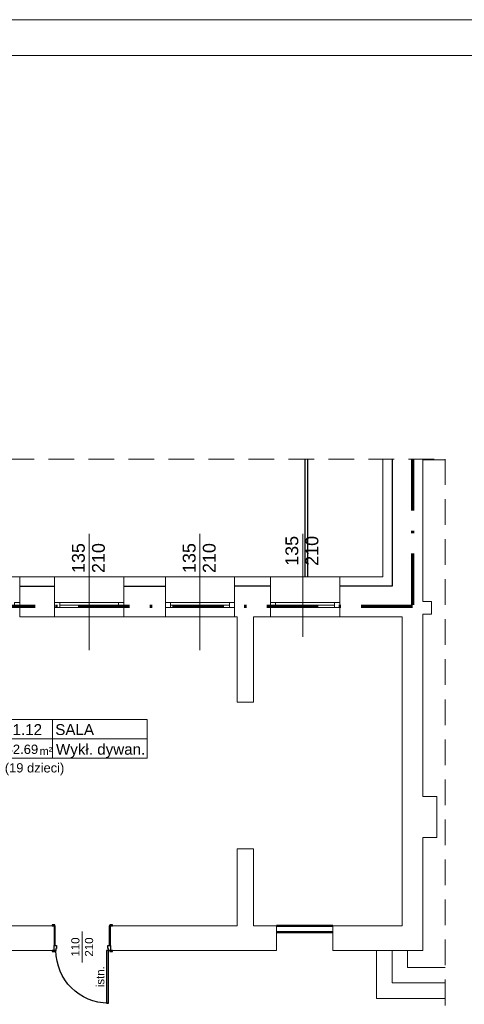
# Model space of a CAD drawing. Header units: millimetres. Extents: x -61343 to 9939, y -6894 to 7453.
# Tile 10 of 255: x -41048 to -40181, y 3179 to 5097. Entities that reach past the tile are written whole.
import ezdxf
from ezdxf.enums import TextEntityAlignment as Align

# ---------------------------------------------------------------- set-up
doc = ezdxf.new("R2010")
doc.units = ezdxf.units.MM
doc.header["$MEASUREMENT"] = 0
doc.linetypes.add('Kropki i Kreski', pattern=[920, 500, -200, 20, -200])
doc.linetypes.add('Przerywana długa', pattern=[780, 500, -280])
for name, color, linetype in [('2D - Ogólne', 7, 'Continuous'), ('Drzwi Archicad', 7, 'Continuous'), ('Konstrukcja - Ściany zew', 7, 'Continuous'), ('Opisy - Teksty', 7, 'Continuous')]:
    doc.layers.add(name, color=color, linetype=linetype)
doc.layers.add('A_niewidoczne', color=8, linetype='Continuous', lineweight=9, plot=False)
for name, color, linetype, lineweight in [('A_opisy', 81, 'Continuous', 13), ('A_przekrojowe główne', 50, 'Continuous', 50), ('A_stolarka', 20, 'Continuous', 15), ('A_widokowe', 160, 'Continuous', 18), ('A_wymiary', 253, 'Continuous', 9), ('A_ściany istniejące', 82, 'Continuous', 50)]:
    doc.layers.add(name, color=color, linetype=linetype, lineweight=lineweight)
doc.layers.add('A_zakres opracowania', color=7, linetype='Continuous', lineweight=70, true_color=0xe00038)
doc.styles.get("Standard").update_dxf_attribs({"font": 'arial.ttf'})
doc.styles.add('STYL_AUTOMATYCZNY_1', font='arial.ttf')
doc.dimstyles.new('1do100', dxfattribs={"dimtxt": 20, "dimasz": 15, "dimexe": 15, "dimexo": 0.625, "dimgap": 6, "dimtad": 1, "dimtxsty": 'Standard', "dimblk": 'ARCHTICK', "dimcen": 2.5, "dimadec": 0, "dimazin": 0, "dimtfac": 1, "dimtmove": 0, "dimatfit": 3, "dimldrblk": 'OBLIQUE', "dimfxl": 15, "dimfxlon": 1, "dimarcsym": 0})

# ---------------------------------------------------------------- blocks, each defined once
blk = doc.blocks.new('Drzwi metalowe 27_3')
at = {"layer": 'Drzwi Archicad', "color": 7, "linetype": 'Continuous', "lineweight": 25}
for p, q in [((472, 0), (472, 1024)), ((472, 1024), (512, 1024)), ((512, 1024), (512, 0)), ((-587, 0), (-587, 19)), ((-587, 19), (-537, 19)), ((-537, 0), (-587, 0)), ((-512, 0), (-550, 0)), ((-550, 0), (-550, -100)), ((-537, 19), (-537, 0)), ((-512, -40), (-512, 0)), ((512, 0), (472, 0)), ((550, 0), (512, 0)), ((512, 0), (512, -40)), ((537, 19), (587, 19)), ((537, 0), (537, 19)), ((587, 0), (537, 0)), ((550, -100), (550, 0)), ((587, 19), (587, 0)), ((-550, -480), (-550, -100)), ((-550, -100), (-525, -100)), ((-550, -100), (-500, -100)), ((-525, -100), (-525, -480)), ((-500, -40), (-512, -40)), ((-500, -100), (-500, -40)), ((512, -40), (500, -40)), ((500, -40), (500, -100)), ((500, -100), (550, -100)), ((525, -480), (525, -100)), ((525, -100), (550, -100)), ((550, -100), (550, -480)), ((-587, -499), (-587, -480)), ((-587, -480), (-537, -480)), ((-537, -499), (-587, -499)), ((-525, -480), (-550, -480)), ((-537, -480), (-537, -499)), ((550, -480), (525, -480)), ((537, -480), (587, -480)), ((537, -499), (537, -480)), ((587, -499), (537, -499)), ((587, -480), (587, -499))]:
    blk.add_line(p, q, dxfattribs=at)
blk.add_arc((512, 0), 1024, 90, 180, dxfattribs=at)
blk = doc.blocks.new('_ArchTick')
at = {"color": 0, "linetype": 'ByBlock', "const_width": 0.15}
blk.add_lwpolyline([(-0.5, -0.5), (0.5, 0.5)], dxfattribs=at)
blk = doc.blocks.new('*D2977')
at = {"layer": 'A_wymiary', "color": 0, "lineweight": -2, "transparency": 16777216}
for p, q in [((-41712.7, 3933.5), (-41742.7, 3933.5)), ((-41727.7, 3933.5), (-41727.7, 3331.5)), ((-41712.7, 3331.5), (-41742.7, 3331.5))]:
    blk.add_line(p, q, dxfattribs=at)
at = {"layer": 'Defpoints', "color": 0, "transparency": 16777216}
for p in [(-41237.5, 3933.5), (-41727.7, 3331.5), (-40792.5, 3331.5)]:
    blk.add_point(p, dxfattribs=at)
at = {"layer": 'A_wymiary', "color": 0, "lineweight": -2, "transparency": 16777216, "xscale": 15, "yscale": 15, "zscale": 15}
for p, rotation in [((-41727.7, 3933.5), 90), ((-41727.7, 3331.5), 270)]:
    blk.add_blockref('_ArchTick', p, dxfattribs=dict(at, rotation=rotation))
at = {"layer": 'A_wymiary', "color": 0, "transparency": 16777216, "insert": (-41743.9, 3632.5), "char_height": 20, "attachment_point": 5, "rotation": 90}
blk.add_mtext('602', dxfattribs=at)
blk = doc.blocks.new('_Oblique')
at = {"color": 0, "linetype": 'ByBlock', "lineweight": -2}
blk.add_line((-0.5, -0.5), (0.5, 0.5), dxfattribs=at)
blk = doc.blocks.new('*D2978')
at = {"layer": 'A_wymiary', "color": 0, "lineweight": -2, "transparency": 16777216}
for p, q in [((-41712.7, 3331.5), (-41742.7, 3331.5)), ((-41727.7, 3331.5), (-41727.7, 3283.5)), ((-41712.7, 3283.5), (-41742.7, 3283.5))]:
    blk.add_line(p, q, dxfattribs=at)
at = {"layer": 'Defpoints', "color": 0, "transparency": 16777216}
for p in [(-40792.5, 3331.5), (-41727.7, 3283.5), (-40812.5, 3283.5)]:
    blk.add_point(p, dxfattribs=at)
at = {"layer": 'A_wymiary', "color": 0, "lineweight": -2, "transparency": 16777216, "xscale": 15, "yscale": 15, "zscale": 15}
for p, rotation in [((-41727.7, 3331.5), 90), ((-41727.7, 3283.5), 270)]:
    blk.add_blockref('_ArchTick', p, dxfattribs=dict(at, rotation=rotation))
at = {"layer": 'A_wymiary', "color": 0, "transparency": 16777216, "insert": (-41743.9, 3307.5), "char_height": 20, "attachment_point": 5, "rotation": 90}
blk.add_mtext('48', dxfattribs=at)
blk = doc.blocks.new('*U1844')
blk.add_line((63.8, 50), (63.8, 0))
for points in [[(186, 25), (-1.6, 25), (-1.6, 50), (186, 50)], [(63.8, 0), (-1.6, 0), (-1.6, 50), (63.8, 50)], [(-1.6, 0), (186, 0), (186, 25), (-1.6, 25)]]:
    blk.add_lwpolyline(points, close=True)
at = {"insert": (47.2, 14.3), "char_height": 10, "attachment_point": 1}
blk.add_mtext_dynamic_manual_height_columns('m²', width=64.842, gutter_width=75, heights=[0], dxfattribs=at)
blk.add_attdef('NR', text='', height=14).set_placement((31.3, 36.9), align=Align.MIDDLE_CENTER)
for tag, p in [('NAZWA_POM.', (67.3, 36.9)), ('WYKOŃCZENIE', (68.2, 11.5))]:
    blk.add_attdef(tag, text='', height=14).set_placement(p, align=Align.MIDDLE_LEFT)
blk.add_attdef('POW', text='', height=14).set_placement((41.5, 11.5), align=Align.MIDDLE_RIGHT)
blk = doc.blocks.new('*D2990')
at = {"layer": 'A_wymiary', "color": 0, "lineweight": -2, "transparency": 16777216}
for p, q in [((-41567.8, 3918.5), (-41597.8, 3918.5)), ((-41582.8, 3918.5), (-41582.8, 3818.5)), ((-41597.8, 3818.5), (-41567.8, 3818.5))]:
    blk.add_line(p, q, dxfattribs=at)
at = {"layer": 'Defpoints', "color": 0, "transparency": 16777216}
for p in [(-5380, 3918.5), (-41623.5, 3818.5), (-41582.8, 3818.5)]:
    blk.add_point(p, dxfattribs=at)
at = {"layer": 'A_wymiary', "color": 0, "lineweight": -2, "transparency": 16777216, "xscale": 15, "yscale": 15, "zscale": 15}
for p, rotation in [((-41582.8, 3918.5), 90), ((-41582.8, 3818.5), 270)]:
    blk.add_blockref('_ArchTick', p, dxfattribs=dict(at, rotation=rotation))
at = {"layer": 'A_wymiary', "color": 0, "transparency": 16777216, "insert": (-41599, 3868.5), "char_height": 20, "attachment_point": 5, "rotation": 90}
blk.add_mtext('100', dxfattribs=at)

msp = doc.modelspace()

# ---------------------------------------------------------------- linework, layer by layer
at = {"layer": '2D - Ogólne', "color": 7, "linetype": 'Continuous', "lineweight": 25}
for p, q in [((-40491.52, 4240.926), (-40491.52, 4011.544)), ((-40486.52, 4240.926), (-40486.52, 4011.544)), ((-40321.52, 4240.926), (-40321.52, 3993.544)), ((-41047.52, 3993.544), (-40979.52, 3993.544)), ((-40844.52, 3993.544), (-40763.52, 3993.544)), ((-40558.52, 3993.544), (-40628.52, 3993.544)), ((-40321.52, 3993.544), (-40423.52, 3993.544))]:
    msp.add_line(p, q, dxfattribs=at)
at = {"layer": '2D - Ogólne', "color": 7, "linetype": 'Przerywana długa', "lineweight": 15, "ltscale": 0.1}
msp.add_line((-40218.01, 4239.544), (-40261.52, 4239.544), dxfattribs=at)
at = {"layer": '2D - Ogólne', "color": 7, "linetype": 'Continuous', "lineweight": 15}
for p, q in [((-40912.02, 4095.456), (-40912.02, 3868.966)), ((-40696.02, 4095.456), (-40696.02, 3868.966)), ((-40495.746, 4095.456), (-40495.746, 3895))]:
    msp.add_line(p, q, dxfattribs=at)
at = {"layer": '2D - Ogólne', "color": 7, "linetype": 'Przerywana długa', "lineweight": 15, "ltscale": 0.1}
msp.add_lwpolyline([(-42317.129, 4240.926), (-40218.01, 4240.926), (-40218.01, 3082.39), (-42317.129, 3082.39)], close=True, dxfattribs=at)
at = {"layer": 'A_niewidoczne'}
msp.add_line((-40925.52, 3320.544), (-40925.52, 3260.544), dxfattribs=at)
at = {"layer": 'A_opisy'}
for points in [[(-42937.121, 2126.793), (-42937.121, 5096.793), (-38737.121, 5096.793), (-38737.121, 2126.793)], [(-42867.121, 2196.793), (-42867.121, 5026.793), (-38807.121, 5026.793), (-38807.121, 2196.793)]]:
    msp.add_lwpolyline(points, close=True, dxfattribs=at)
at = {"layer": 'A_przekrojowe główne'}
for p, q in [((-40547.02, 3331.544), (-40437.02, 3331.544)), ((-40547.02, 3319.544), (-40437.02, 3319.544))]:
    msp.add_line(p, q, dxfattribs=at)
at = {"layer": 'A_stolarka'}
for p, q in [((-40969.52, 3961.544), (-40854.52, 3961.544)), ((-40969.52, 3956.544), (-40854.52, 3956.544)), ((-40969.52, 3951.544), (-40854.52, 3951.544)), ((-40753.52, 3961.544), (-40638.52, 3961.544)), ((-40753.52, 3956.544), (-40638.52, 3956.544)), ((-40753.52, 3951.544), (-40638.52, 3951.544)), ((-40548.52, 3961.544), (-40433.52, 3961.544)), ((-40548.52, 3956.544), (-40433.52, 3956.544)), ((-40548.52, 3951.544), (-40433.52, 3951.544))]:
    msp.add_line(p, q, dxfattribs=at)
for points in [[(-41057.52, 3961.544), (-41047.52, 3961.544), (-41047.52, 3951.544), (-41057.52, 3951.544)], [(-40979.52, 3961.544), (-40969.52, 3961.544), (-40969.52, 3951.544), (-40979.52, 3951.544)], [(-40854.52, 3961.544), (-40844.52, 3961.544), (-40844.52, 3951.544), (-40854.52, 3951.544)], [(-40763.52, 3961.544), (-40753.52, 3961.544), (-40753.52, 3951.544), (-40763.52, 3951.544)], [(-40638.52, 3961.544), (-40628.52, 3961.544), (-40628.52, 3951.544), (-40638.52, 3951.544)], [(-40558.52, 3961.544), (-40548.52, 3961.544), (-40548.52, 3951.544), (-40558.52, 3951.544)], [(-40433.52, 3961.544), (-40423.52, 3961.544), (-40423.52, 3951.544), (-40433.52, 3951.544)]]:
    msp.add_lwpolyline(points, close=True, dxfattribs=at)
at = {"layer": 'A_widokowe'}
for p, q in [((-41182.52, 4011.544), (-41047.52, 4011.544)), ((-40979.52, 4011.544), (-40844.52, 4011.544)), ((-40763.52, 4011.544), (-40628.52, 4011.544)), ((-40558.52, 4011.544), (-40423.52, 4011.544)), ((-40979.52, 3933.544), (-40844.52, 3933.544)), ((-40763.52, 3933.544), (-40628.52, 3933.544)), ((-40558.52, 3933.544), (-40423.52, 3933.544)), ((-40351.52, 3190.544), (-40351.52, 3283.544)), ((-40321.52, 3220.544), (-40321.52, 3283.544)), ((-40291.52, 3250.544), (-40291.52, 3283.544)), ((-40218.01, 3250.544), (-40291.52, 3250.544)), ((-40218.01, 3220.544), (-40321.52, 3220.544)), ((-40218.01, 3190.544), (-40351.52, 3190.544))]:
    msp.add_line(p, q, dxfattribs=at)
at = {"layer": 'A_zakres opracowania', "linetype": 'Kropki i Kreski', "ltscale": 0.2}
msp.add_lwpolyline([(-40281.52, 4240.926), (-40281.52, 3953.544), (-42233.52, 3953.544), (-42233.52, 3082.39)], dxfattribs=at)
at = {"layer": 'A_ściany istniejące', "lineweight": 15}
for p, q in [((-40547.02, 3319.544), (-40547.02, 3331.544)), ((-40437.02, 3319.544), (-40437.02, 3331.544))]:
    msp.add_line(p, q, dxfattribs=at)
at = {"layer": 'Konstrukcja - Ściany zew', "color": 7, "linetype": 'Continuous', "lineweight": 13}
for p, q in [((-40339.52, 4240.926), (-40339.52, 4011.544)), ((-40261.52, 3963.544), (-40261.52, 4240.926)), ((-41047.52, 4011.544), (-41047.52, 3971.544)), ((-40979.52, 4011.544), (-41047.52, 4011.544)), ((-40979.52, 4011.544), (-40979.52, 3971.544)), ((-40844.52, 4011.544), (-40844.52, 3971.544)), ((-40763.52, 4011.544), (-40844.52, 4011.544)), ((-40763.52, 4011.544), (-40763.52, 3971.544)), ((-40628.52, 4011.544), (-40628.52, 3971.544)), ((-40558.52, 4011.544), (-40628.52, 4011.544)), ((-40558.52, 4011.544), (-40558.52, 3971.544)), ((-40423.52, 4011.544), (-40423.52, 3971.544)), ((-40339.52, 4011.544), (-40423.52, 4011.544)), ((-41047.52, 3971.544), (-41047.52, 3961.544)), ((-40979.52, 3971.544), (-40979.52, 3961.544)), ((-40844.52, 3971.544), (-40844.52, 3961.544)), ((-40763.52, 3971.544), (-40763.52, 3961.544)), ((-40628.52, 3971.544), (-40628.52, 3961.544)), ((-40558.52, 3971.544), (-40558.52, 3961.544)), ((-40423.52, 3971.544), (-40423.52, 3961.544)), ((-41047.52, 3961.544), (-41047.52, 3933.544)), ((-40979.52, 3961.544), (-40979.52, 3933.544)), ((-40844.52, 3961.544), (-40844.52, 3933.544)), ((-40763.52, 3961.544), (-40763.52, 3933.544)), ((-40628.52, 3961.544), (-40628.52, 3933.544)), ((-40558.52, 3961.544), (-40558.52, 3933.544)), ((-40423.52, 3961.544), (-40423.52, 3933.544)), ((-40244.52, 3963.544), (-40261.52, 3963.544)), ((-40244.623, 3963.544), (-40248.323, 3963.544)), ((-40244.52, 3938.544), (-40244.52, 3963.544)), ((-41047.52, 3933.544), (-40979.52, 3933.544)), ((-40844.52, 3933.544), (-40763.52, 3933.544)), ((-40628.52, 3933.544), (-40623.52, 3933.544)), ((-40591.52, 3933.544), (-40558.52, 3933.544)), ((-40423.52, 3933.544), (-40301.52, 3933.544)), ((-40301.52, 3933.544), (-40301.52, 3331.544)), ((-40261.52, 3938.544), (-40244.52, 3938.544)), ((-40261.52, 3583.544), (-40261.52, 3933.544)), ((-40244.623, 3938.544), (-40248.323, 3938.544)), ((-40623.52, 3767.544), (-40591.52, 3767.544)), ((-40234.52, 3583.544), (-40261.52, 3583.544)), ((-40234.52, 3503.544), (-40234.52, 3583.544)), ((-40261.52, 3283.544), (-40261.52, 3503.544)), ((-40261.52, 3503.544), (-40234.52, 3503.544)), ((-40623.52, 3481.544), (-40623.52, 3331.544)), ((-40623.52, 3481.544), (-40591.52, 3481.544)), ((-40591.52, 3331.544), (-40591.52, 3481.544)), ((-40980.52, 3331.544), (-41193.52, 3331.544)), ((-40980.52, 3283.544), (-40980.52, 3331.544)), ((-40870.52, 3331.544), (-40623.52, 3331.544)), ((-40870.52, 3283.544), (-40870.52, 3331.544)), ((-40547.02, 3331.544), (-40591.52, 3331.544)), ((-40547.02, 3319.544), (-40547.02, 3283.544)), ((-40437.02, 3331.544), (-40301.52, 3331.544)), ((-40437.02, 3319.544), (-40437.02, 3283.544)), ((-41509.52, 3283.544), (-40980.52, 3283.544)), ((-40547.02, 3283.544), (-40870.52, 3283.544)), ((-40437.02, 3283.544), (-40261.52, 3283.544))]:
    msp.add_line(p, q, dxfattribs=at)
at = {"layer": 'Konstrukcja - Ściany zew', "color": 7, "linetype": 'Continuous', "lineweight": 13, "flags": 128}
for points in [[(-40623.52, 3933.544), (-40623.52, 3767.544)], [(-40591.52, 3767.544), (-40591.52, 3933.544)], [(-40261.52, 3933.544), (-40261.52, 3938.544)]]:
    msp.add_lwpolyline(points, dxfattribs=at)

# ---------------------------------------------------------------- block references
at = {"layer": 'A_opisy'}
ref = msp.add_blockref('*U1844', (-41079.875, 3658.292), dxfattribs=dict(at, xscale=1.512, yscale=1.512, zscale=1.512))
ref.add_attrib('NR', '1.12', dxfattribs={"layer": '0', "height": 21.168}).set_placement((-41032.585, 3714.045), align=Align.MIDDLE_CENTER)
ref.add_attrib('NAZWA_POM.', 'SALA', dxfattribs={"layer": '0', "height": 21.168}).set_placement((-40978.149, 3714.045), align=Align.MIDDLE_LEFT)
ref.add_attrib('POW.', '52.69', dxfattribs={"layer": '0', "height": 18.144}).set_placement((-41011.457, 3675.683), align=Align.MIDDLE_RIGHT)
ref.add_attrib('WYKOŃCZENIE', 'Wykł. dywan.', dxfattribs={"layer": '0', "height": 21.168}).set_placement((-40976.789, 3675.676), align=Align.MIDDLE_LEFT)
at = {"layer": 'Drzwi Archicad', "color": 21, "linetype": 'Continuous', "lineweight": 13, "true_color": 0xff9955, "xscale": -0.1, "yscale": 0.1, "zscale": 100, "rotation": 180}
msp.add_blockref('Drzwi metalowe 27_3', (-40925.52, 3283.544), dxfattribs=at)

# ---------------------------------------------------------------- texts
at = {"layer": 'A_niewidoczne', "insert": (-40925.52, 3290.544), "char_height": 16, "attachment_point": 5, "rotation": 90}
msp.add_mtext('110\\P210{\\H1.1723x; }', dxfattribs=at)
at = {"layer": 'A_opisy', "insert": (-41082.306, 3648.545), "char_height": 18, "attachment_point": 1}
msp.add_mtext_dynamic_manual_height_columns('\\pi5.8021;(19 dzieci)', width=125.16633, gutter_width=12.5, heights=[34.119], dxfattribs=at)
at = {"layer": 'A_stolarka', "insert": (-40890.346, 3232.694), "char_height": 16, "attachment_point": 5, "rotation": 90}
msp.add_mtext('istn.', dxfattribs=at)
at = {"layer": 'Opisy - Teksty', "color": 7, "linetype": 'Continuous', "lineweight": 15, "char_height": 25, "attachment_point": 2, "rotation": 90, "line_spacing_factor": 0.938208, "style": 'STYL_AUTOMATYCZNY_1'}
for insert in [(-40529.317, 4062.124), (-40945.591, 4048.134), (-40729.591, 4048.134)]:
    msp.add_mtext('\\A1;135\\P210', dxfattribs=dict(at, insert=insert))

# ---------------------------------------------------------------- dimensions: what is measured, and where the dimension line sits
at = {"layer": 'A_wymiary'}
for base, p1, p2, angle, picture, middle in [((-41727.667, 3331.544), (-41237.52, 3933.544), (-40792.52, 3331.544), 270, '*D2977', (-41743.879, 3632.544)), ((-41582.801, 3818.544), (-5380.043, 3918.544), (-41623.52, 3818.544), 90, '*D2990', (-41599.012, 3868.544)), ((-41727.667, 3283.544), (-40792.52, 3331.544), (-40812.52, 3283.544), 270, '*D2978', (-41743.879, 3307.544))]:
    dim = msp.add_linear_dim(base=base, p1=p1, p2=p2, angle=angle, dimstyle='1do100', dxfattribs=at)
    dim.commit()
    dim.dimension.update_dxf_attribs({"geometry": picture, "text_midpoint": middle})

doc.saveas('drawing.dxf')
